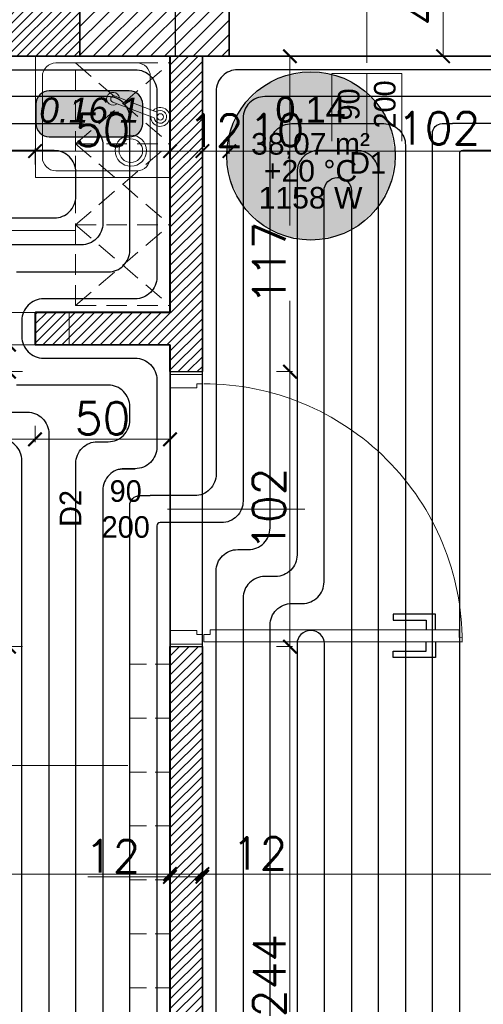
# Model space of a CAD drawing. Header units: millimetres. Extents: x -740 to 33545, y -26688 to 22494.
# Tile 155 of 256: x 10714 to 10886, y 10008 to 10373. Entities that reach past the tile are written whole.
import ezdxf
from ezdxf.enums import TextEntityAlignment as Align
from ezdxf.lldxf.tags import DXFTag

# ---------------------------------------------------------------- set-up
doc = ezdxf.new("R2010")
doc.units = ezdxf.units.MM
doc.header["$MEASUREMENT"] = 0
doc.linetypes.add('DASHED', pattern=[19.05, 12.7, -6.35])
doc.linetypes.add('DASHED2', pattern=[9.525, 6.35, -3.175])
doc.layers.get('Defpoints').update_dxf_attribs({"color": 252})
for name, color, linetype, lineweight in [('A_istniejące ściany', 252, 'Continuous', 35), ('A_l.przerywana', 252, 'ICAD_ISO03W100', 9), ('A_opisy', 252, 'Continuous', 15), ('A_projektowane sciany', 252, 'Continuous', 35), ('A_wyposażenie', 252, 'Continuous', 9), ('l. przekrojowa', 252, 'Continuous', 30), ('l.wypełnien', 252, 'Continuous', 5), ('mebelki', 252, 'Continuous', 9), ('Nowe_820-G Rysunki Obrazki_Nr_pióra__23', 252, 'Continuous', 15), ('wymiarowanie', 252, 'Continuous', 9)]:
    doc.layers.add(name, color=color, linetype=linetype, lineweight=lineweight)
for name, color, linetype, lineweight, true_color in [('IS_Floors zone', 7, 'Continuous', 25, 0x008000), ('IS_Przyłącze (powrotne)', 5, 'Continuous', 25, 0x0000ff), ('IS_Przyłącze (zasilające)', 1, 'Continuous', 25, 0xff0000), ('IS_Room (Automatic)', 7, 'Continuous', 25, 0x000000), ('IS_Strefa podłóg', 7, 'Continuous', 25, 0x008000), ('IS_Wężownica OChP', 7, 'Continuous', 25, 0x800080)]:
    doc.layers.add(name, color=color, linetype=linetype, lineweight=lineweight, true_color=true_color)
doc.layers.add('stolarka', color=252, linetype='Continuous')
doc.styles.add('Arial_____', font='arial.ttf')
doc.styles.add('Arial__I__', font='ariali.ttf')
doc.styles.add('ARIALL', font='GOTHIC.TTF', dxfattribs={"height": 40})
doc.styles.add('styl2', font='simplex.shx')
tags = doc.linetypes.add('ICAD_ISO03W100', pattern=[30, 12, -18]).pattern_tags.tags
tags[6:7] = [DXFTag(74, 4), DXFTag(75, 0), DXFTag(340, '0'), DXFTag(46, 1.0), DXFTag(50, 0.0), DXFTag(44, 0.0), DXFTag(45, 0.0)]
tags[4:5] = [DXFTag(74, 4), DXFTag(75, 0), DXFTag(340, '0'), DXFTag(46, 1.0), DXFTag(50, 0.0), DXFTag(44, 0.0), DXFTag(45, 0.0)]
doc.dimstyles.new('Skala 1-50', dxfattribs={"dimtxt": 12, "dimasz": 5, "dimexe": 1, "dimexo": 1, "dimgap": 1.5, "dimtad": 1, "dimdec": 1, "dimrnd": 0.5, "dimtxsty": 'styl2', "dimblk": 'ARCHTICK', "dimcen": 5, "dimadec": 0, "dimazin": 0, "dimtfac": 1, "dimtdec": 1, "dimtmove": 1, "dimatfit": 3, "dimldrblk": 'ARCHTICK', "dimfxl": 0, "dimlwd": -1, "dimlwe": -1, "dimarcsym": 0})

# ---------------------------------------------------------------- blocks, each defined once
blk = doc.blocks.new('_ArchTick')
at = {"color": 0, "linetype": 'ByBlock', "const_width": 0.15}
blk.add_lwpolyline([(-0.5, -0.5), (0.5, 0.5)], dxfattribs=at)
blk = doc.blocks.new('*D1184')
at = {"layer": 'Defpoints', "color": 0}
for p in [(10529.35, 10077.44), (10769.66, 10079.28), (10769.66, 10055.97)]:
    blk.add_point(p, dxfattribs=at)
at = {"layer": 'wymiarowanie', "color": 0}
for p, q in [((10529.35, 10060.97), (10529.35, 10054.97)), ((10769.66, 10060.97), (10769.66, 10054.97)), ((10529.35, 10055.97), (10769.66, 10055.97))]:
    blk.add_line(p, q, dxfattribs=at)
at = {"layer": 'wymiarowanie', "color": 0, "xscale": 5, "yscale": 5, "zscale": 5, "rotation": 180}
blk.add_blockref('_ArchTick', (10529.35, 10055.97), dxfattribs=at)
at = {"layer": 'wymiarowanie', "color": 0, "xscale": 5, "yscale": 5, "zscale": 5}
blk.add_blockref('_ArchTick', (10769.66, 10055.97), dxfattribs=at)
at = {"layer": 'wymiarowanie', "color": 0, "insert": (10649.51, 10064.32), "char_height": 12, "attachment_point": 5, "style": 'styl2'}
blk.add_mtext('240,5', dxfattribs=at)
blk = doc.blocks.new('*D1185')
at = {"layer": 'Defpoints', "color": 0}
for p in [(10781.66, 10085.81), (10769.66, 10079.28), (10781.66, 10055.97)]:
    blk.add_point(p, dxfattribs=at)
at = {"layer": 'wymiarowanie', "color": 0}
for p, q in [((10769.66, 10060.97), (10769.66, 10054.97)), ((10781.66, 10060.97), (10781.66, 10054.97)), ((10769.66, 10055.97), (10781.66, 10055.97)), ((10781.66, 10055.97), (10812.12, 10055.97))]:
    blk.add_line(p, q, dxfattribs=at)
at = {"layer": 'wymiarowanie', "color": 0, "xscale": 5, "yscale": 5, "zscale": 5, "rotation": 180}
blk.add_blockref('_ArchTick', (10769.66, 10055.97), dxfattribs=at)
at = {"layer": 'wymiarowanie', "color": 0, "xscale": 5, "yscale": 5, "zscale": 5}
blk.add_blockref('_ArchTick', (10781.66, 10055.97), dxfattribs=at)
at = {"layer": 'wymiarowanie', "color": 0, "insert": (10802.87, 10063.62), "char_height": 12, "attachment_point": 5, "style": 'styl2'}
blk.add_mtext('12', dxfattribs=at)
blk = doc.blocks.new('*D1186')
at = {"layer": 'Defpoints', "color": 0}
for p in [(11839.15, 10110.74), (10781.66, 10085.81), (11839.15, 10055.97)]:
    blk.add_point(p, dxfattribs=at)
at = {"layer": 'wymiarowanie', "color": 0}
for p, q in [((10781.66, 10060.97), (10781.66, 10054.97)), ((11839.15, 10060.97), (11839.15, 10054.97)), ((10781.66, 10055.97), (11839.15, 10055.97))]:
    blk.add_line(p, q, dxfattribs=at)
at = {"layer": 'wymiarowanie', "color": 0, "xscale": 5, "yscale": 5, "zscale": 5, "rotation": 180}
blk.add_blockref('_ArchTick', (10781.66, 10055.97), dxfattribs=at)
at = {"layer": 'wymiarowanie', "color": 0, "xscale": 5, "yscale": 5, "zscale": 5}
blk.add_blockref('_ArchTick', (11839.15, 10055.97), dxfattribs=at)
at = {"layer": 'wymiarowanie', "color": 0, "insert": (11310.4, 10064.32), "char_height": 12, "attachment_point": 5, "style": 'styl2'}
blk.add_mtext('1057,5', dxfattribs=at)
blk = doc.blocks.new('*D1206')
at = {"layer": 'Defpoints', "color": 0}
for p in [(10905.17, 10402.52), (10870.91, 10359.34), (10892.66, 10359.34)]:
    blk.add_point(p, dxfattribs=at)
at = {"layer": 'wymiarowanie', "color": 0}
for p, q in [((10875.91, 10402.52), (10869.91, 10402.52)), ((10870.91, 10402.52), (10870.91, 10359.34)), ((10875.91, 10359.34), (10869.91, 10359.34))]:
    blk.add_line(p, q, dxfattribs=at)
at = {"layer": 'wymiarowanie', "color": 0, "xscale": 5, "yscale": 5, "zscale": 5}
for p, rotation in [((10870.91, 10402.52), 90), ((10870.91, 10359.34), 270)]:
    blk.add_blockref('_ArchTick', p, dxfattribs=dict(at, rotation=rotation))
at = {"layer": 'wymiarowanie', "color": 0, "insert": (10863.11, 10380.93), "char_height": 12, "attachment_point": 5, "rotation": 90, "style": 'styl2'}
blk.add_mtext('43', dxfattribs=at)
blk = doc.blocks.new('*D1412')
at = {"layer": 'Defpoints', "color": 0}
for p in [(10781.66, 10101.98), (10769.66, 10070.25), (10769.66, 10054.95)]:
    blk.add_point(p, dxfattribs=at)
at = {"layer": 'wymiarowanie', "color": 0}
for p, q in [((10769.66, 10059.95), (10769.66, 10053.95)), ((10781.66, 10059.95), (10781.66, 10053.95)), ((10769.66, 10054.95), (10739.19, 10054.95)), ((10781.66, 10054.95), (10769.66, 10054.95))]:
    blk.add_line(p, q, dxfattribs=at)
at = {"layer": 'wymiarowanie', "color": 0, "xscale": 5, "yscale": 5, "zscale": 5, "rotation": 180}
blk.add_blockref('_ArchTick', (10769.66, 10054.95), dxfattribs=at)
at = {"layer": 'wymiarowanie', "color": 0, "xscale": 5, "yscale": 5, "zscale": 5}
blk.add_blockref('_ArchTick', (10781.66, 10054.95), dxfattribs=at)
at = {"layer": 'wymiarowanie', "color": 0, "insert": (10748.45, 10062.6), "char_height": 12, "attachment_point": 5, "style": 'styl2'}
blk.add_mtext('12', dxfattribs=at)
blk = doc.blocks.new('*D1414')
at = {"layer": 'Defpoints', "color": 0}
for p in [(10635.35, 10252.84), (10719.66, 10252.34), (10719.66, 10217.24)]:
    blk.add_point(p, dxfattribs=at)
at = {"layer": 'wymiarowanie', "color": 0}
for p, q in [((10635.35, 10222.24), (10635.35, 10216.24)), ((10719.66, 10222.24), (10719.66, 10216.24)), ((10635.35, 10217.24), (10719.66, 10217.24))]:
    blk.add_line(p, q, dxfattribs=at)
at = {"layer": 'wymiarowanie', "color": 0, "xscale": 5, "yscale": 5, "zscale": 5, "rotation": 180}
blk.add_blockref('_ArchTick', (10635.35, 10217.24), dxfattribs=at)
at = {"layer": 'wymiarowanie', "color": 0, "xscale": 5, "yscale": 5, "zscale": 5}
blk.add_blockref('_ArchTick', (10719.66, 10217.24), dxfattribs=at)
at = {"layer": 'wymiarowanie', "color": 0, "insert": (10677.51, 10225.59), "char_height": 12, "attachment_point": 5, "style": 'styl2'}
blk.add_mtext('84,5', dxfattribs=at)
blk = doc.blocks.new('*D1415')
at = {"layer": 'Defpoints', "color": 0}
for p in [(10719.66, 10252.34), (10769.66, 10247.34), (10769.66, 10217.24)]:
    blk.add_point(p, dxfattribs=at)
at = {"layer": 'wymiarowanie', "color": 0}
for p, q in [((10719.66, 10222.24), (10719.66, 10216.24)), ((10769.66, 10222.24), (10769.66, 10216.24)), ((10719.66, 10217.24), (10769.66, 10217.24))]:
    blk.add_line(p, q, dxfattribs=at)
at = {"layer": 'wymiarowanie', "color": 0, "xscale": 5, "yscale": 5, "zscale": 5, "rotation": 180}
blk.add_blockref('_ArchTick', (10719.66, 10217.24), dxfattribs=at)
at = {"layer": 'wymiarowanie', "color": 0, "xscale": 5, "yscale": 5, "zscale": 5}
blk.add_blockref('_ArchTick', (10769.66, 10217.24), dxfattribs=at)
at = {"layer": 'wymiarowanie', "color": 0, "insert": (10744.66, 10225.04), "char_height": 12, "attachment_point": 5, "style": 'styl2'}
blk.add_mtext('50', dxfattribs=at)
blk = doc.blocks.new('*D2635')
at = {"layer": 'Defpoints', "color": 0}
for p in [(10635.35, 10355.84), (10719.66, 10324.14), (10719.66, 10264.34)]:
    blk.add_point(p, dxfattribs=at)
at = {"layer": 'wymiarowanie', "color": 0}
for p, q in [((10635.35, 10329.14), (10635.35, 10323.14)), ((10719.66, 10319.14), (10719.66, 10325.14)), ((10635.35, 10324.14), (10719.66, 10324.14))]:
    blk.add_line(p, q, dxfattribs=at)
at = {"layer": 'wymiarowanie', "color": 0, "xscale": 5, "yscale": 5, "zscale": 5, "rotation": 180}
blk.add_blockref('_ArchTick', (10635.35, 10324.14), dxfattribs=at)
at = {"layer": 'wymiarowanie', "color": 0, "xscale": 5, "yscale": 5, "zscale": 5}
blk.add_blockref('_ArchTick', (10719.66, 10324.14), dxfattribs=at)
at = {"layer": 'wymiarowanie', "color": 0, "insert": (10677.51, 10332.49), "char_height": 12, "attachment_point": 5, "style": 'styl2'}
blk.add_mtext('84,5', dxfattribs=at)
blk = doc.blocks.new('*D2636')
at = {"layer": 'Defpoints', "color": 0}
for p in [(10769.66, 10324.14), (10719.66, 10264.34), (10769.66, 10264.34)]:
    blk.add_point(p, dxfattribs=at)
at = {"layer": 'wymiarowanie', "color": 0}
for p, q in [((10719.66, 10319.14), (10719.66, 10325.14)), ((10769.66, 10319.14), (10769.66, 10325.14)), ((10719.66, 10324.14), (10769.66, 10324.14))]:
    blk.add_line(p, q, dxfattribs=at)
at = {"layer": 'wymiarowanie', "color": 0, "xscale": 5, "yscale": 5, "zscale": 5, "rotation": 180}
blk.add_blockref('_ArchTick', (10719.66, 10324.14), dxfattribs=at)
at = {"layer": 'wymiarowanie', "color": 0, "xscale": 5, "yscale": 5, "zscale": 5}
blk.add_blockref('_ArchTick', (10769.66, 10324.14), dxfattribs=at)
at = {"layer": 'wymiarowanie', "color": 0, "insert": (10744.66, 10331.94), "char_height": 12, "attachment_point": 5, "style": 'styl2'}
blk.add_mtext('50', dxfattribs=at)
blk = doc.blocks.new('*D2637')
at = {"layer": 'Defpoints', "color": 0}
for p in [(10781.66, 10324.14), (10781.66, 10292.42), (10769.66, 10264.34)]:
    blk.add_point(p, dxfattribs=at)
at = {"layer": 'wymiarowanie', "color": 0}
for p, q in [((10769.66, 10319.14), (10769.66, 10325.14)), ((10781.66, 10319.14), (10781.66, 10325.14)), ((10769.66, 10324.14), (10781.66, 10324.14))]:
    blk.add_line(p, q, dxfattribs=at)
at = {"layer": 'wymiarowanie', "color": 0, "xscale": 5, "yscale": 5, "zscale": 5, "rotation": 180}
blk.add_blockref('_ArchTick', (10769.66, 10324.14), dxfattribs=at)
at = {"layer": 'wymiarowanie', "color": 0, "xscale": 5, "yscale": 5, "zscale": 5}
blk.add_blockref('_ArchTick', (10781.66, 10324.14), dxfattribs=at)
at = {"layer": 'wymiarowanie', "color": 0, "insert": (10786.66, 10331.79), "char_height": 12, "attachment_point": 5, "style": 'styl2'}
blk.add_mtext('12', dxfattribs=at)
blk = doc.blocks.new('*D2638')
at = {"layer": 'Defpoints', "color": 0}
for p in [(10791.66, 10359.34), (10791.66, 10324.14), (10781.66, 10292.42)]:
    blk.add_point(p, dxfattribs=at)
at = {"layer": 'wymiarowanie', "color": 0}
for p, q in [((10791.66, 10329.14), (10791.66, 10323.14)), ((10781.66, 10319.14), (10781.66, 10325.14)), ((10781.66, 10324.14), (10791.66, 10324.14)), ((10791.66, 10324.14), (10818.45, 10324.14))]:
    blk.add_line(p, q, dxfattribs=at)
at = {"layer": 'wymiarowanie', "color": 0, "xscale": 5, "yscale": 5, "zscale": 5, "rotation": 180}
blk.add_blockref('_ArchTick', (10781.66, 10324.14), dxfattribs=at)
at = {"layer": 'wymiarowanie', "color": 0, "xscale": 5, "yscale": 5, "zscale": 5}
blk.add_blockref('_ArchTick', (10791.66, 10324.14), dxfattribs=at)
at = {"layer": 'wymiarowanie', "color": 0, "insert": (10809.16, 10331.94), "char_height": 12, "attachment_point": 5, "style": 'styl2'}
blk.add_mtext('10', dxfattribs=at)
blk = doc.blocks.new('*D2639')
at = {"layer": 'Defpoints', "color": 0}
for p in [(10791.66, 10359.34), (10893.66, 10359.34), (10893.66, 10324.14)]:
    blk.add_point(p, dxfattribs=at)
at = {"layer": 'wymiarowanie', "color": 0}
for p, q in [((10791.66, 10329.14), (10791.66, 10323.14)), ((10893.66, 10329.14), (10893.66, 10323.14)), ((10791.66, 10324.14), (10893.66, 10324.14))]:
    blk.add_line(p, q, dxfattribs=at)
at = {"layer": 'wymiarowanie', "color": 0, "xscale": 5, "yscale": 5, "zscale": 5, "rotation": 180}
blk.add_blockref('_ArchTick', (10791.66, 10324.14), dxfattribs=at)
at = {"layer": 'wymiarowanie', "color": 0, "xscale": 5, "yscale": 5, "zscale": 5}
blk.add_blockref('_ArchTick', (10893.66, 10324.14), dxfattribs=at)
at = {"layer": 'wymiarowanie', "color": 0, "insert": (10869.26, 10332.62), "char_height": 12, "attachment_point": 5, "style": 'styl2'}
blk.add_mtext('102', dxfattribs=at)
blk = doc.blocks.new('*D2770')
at = {"layer": 'Defpoints', "color": 0}
for p in [(10769.66, 10252.34), (10710.01, 10242.34), (10769.66, 10242.34)]:
    blk.add_point(p, dxfattribs=at)
at = {"layer": 'wymiarowanie', "color": 0}
for p, q in [((10715.01, 10252.34), (10709.01, 10252.34)), ((10710.01, 10252.34), (10710.01, 10242.34)), ((10715.01, 10242.34), (10709.01, 10242.34))]:
    blk.add_line(p, q, dxfattribs=at)
at = {"layer": 'wymiarowanie', "color": 0, "xscale": 5, "yscale": 5, "zscale": 5}
for p, rotation in [((10710.01, 10252.34), 90), ((10710.01, 10242.34), 270)]:
    blk.add_blockref('_ArchTick', p, dxfattribs=dict(at, rotation=rotation))
at = {"layer": 'wymiarowanie', "color": 0, "insert": (10702.21, 10247.34), "char_height": 12, "attachment_point": 5, "rotation": 90, "style": 'styl2'}
blk.add_mtext('10', dxfattribs=at)
blk = doc.blocks.new('*D2771')
at = {"layer": 'Defpoints', "color": 0}
for p in [(10769.66, 10242.34), (10710.01, 10140.34), (10769.66, 10140.34)]:
    blk.add_point(p, dxfattribs=at)
at = {"layer": 'wymiarowanie', "color": 0}
for p, q in [((10715.01, 10242.34), (10709.01, 10242.34)), ((10710.01, 10242.34), (10710.01, 10140.34)), ((10715.01, 10140.34), (10709.01, 10140.34))]:
    blk.add_line(p, q, dxfattribs=at)
at = {"layer": 'wymiarowanie', "color": 0, "xscale": 5, "yscale": 5, "zscale": 5}
for p, rotation in [((10710.01, 10242.34), 90), ((10710.01, 10140.34), 270)]:
    blk.add_blockref('_ArchTick', p, dxfattribs=dict(at, rotation=rotation))
at = {"layer": 'wymiarowanie', "color": 0, "insert": (10702.21, 10191.34), "char_height": 12, "attachment_point": 5, "rotation": 90, "style": 'styl2'}
blk.add_mtext('102', dxfattribs=at)
blk = doc.blocks.new('*D2772')
at = {"layer": 'Defpoints', "color": 0}
for p in [(10769.66, 10140.34), (10710.01, 9919.76), (10769.66, 9919.76)]:
    blk.add_point(p, dxfattribs=at)
at = {"layer": 'wymiarowanie', "color": 0}
for p, q in [((10715.01, 10140.34), (10709.01, 10140.34)), ((10710.01, 10140.34), (10710.01, 9919.76)), ((10715.01, 9919.76), (10709.01, 9919.76))]:
    blk.add_line(p, q, dxfattribs=at)
at = {"layer": 'wymiarowanie', "color": 0, "xscale": 5, "yscale": 5, "zscale": 5}
for p, rotation in [((10710.01, 10140.34), 90), ((10710.01, 9919.76), 270)]:
    blk.add_blockref('_ArchTick', p, dxfattribs=dict(at, rotation=rotation))
at = {"layer": 'wymiarowanie', "color": 0, "insert": (10701.66, 10030.05), "char_height": 12, "attachment_point": 5, "rotation": 90, "style": 'styl2'}
blk.add_mtext('220,5', dxfattribs=at)
blk = doc.blocks.new('*D2775')
at = {"layer": 'Defpoints', "color": 0}
for p in [(10756.11, 10140.34), (10814.13, 10140.34), (10756.11, 9896.26)]:
    blk.add_point(p, dxfattribs=at)
at = {"layer": 'wymiarowanie', "color": 0}
for p, q in [((10809.13, 10140.34), (10815.13, 10140.34)), ((10814.13, 9896.26), (10814.13, 10140.34)), ((10809.13, 9896.26), (10815.13, 9896.26))]:
    blk.add_line(p, q, dxfattribs=at)
at = {"layer": 'wymiarowanie', "color": 0, "xscale": 5, "yscale": 5, "zscale": 5}
for p, rotation in [((10814.13, 10140.34), 90), ((10814.13, 9896.26), 270)]:
    blk.add_blockref('_ArchTick', p, dxfattribs=dict(at, rotation=rotation))
at = {"layer": 'wymiarowanie', "color": 0, "insert": (10806.48, 10018.3), "char_height": 12, "attachment_point": 5, "rotation": 90, "style": 'styl2'}
blk.add_mtext('244', dxfattribs=at)
blk = doc.blocks.new('*D2776')
at = {"layer": 'Defpoints', "color": 0}
for p in [(10756.11, 10242.34), (10814.13, 10242.34), (10756.11, 10140.34)]:
    blk.add_point(p, dxfattribs=at)
at = {"layer": 'wymiarowanie', "color": 0}
for p, q in [((10809.13, 10242.34), (10815.13, 10242.34)), ((10814.13, 10140.34), (10814.13, 10242.34)), ((10809.13, 10140.34), (10815.13, 10140.34))]:
    blk.add_line(p, q, dxfattribs=at)
at = {"layer": 'wymiarowanie', "color": 0, "xscale": 5, "yscale": 5, "zscale": 5}
for p, rotation in [((10814.13, 10242.34), 90), ((10814.13, 10140.34), 270)]:
    blk.add_blockref('_ArchTick', p, dxfattribs=dict(at, rotation=rotation))
at = {"layer": 'wymiarowanie', "color": 0, "insert": (10806.33, 10191.34), "char_height": 12, "attachment_point": 5, "rotation": 90, "style": 'styl2'}
blk.add_mtext('102', dxfattribs=at)
blk = doc.blocks.new('*D2777')
at = {"layer": 'Defpoints', "color": 0}
for p in [(10771.11, 10359.34), (10814.13, 10359.34), (10756.11, 10242.34)]:
    blk.add_point(p, dxfattribs=at)
at = {"layer": 'wymiarowanie', "color": 0}
for p, q in [((10809.13, 10359.34), (10815.13, 10359.34)), ((10814.13, 10359.34), (10814.13, 10296.56)), ((10814.13, 10242.34), (10814.13, 10268.63)), ((10809.13, 10242.34), (10815.13, 10242.34))]:
    blk.add_line(p, q, dxfattribs=at)
at = {"layer": 'wymiarowanie', "color": 0, "xscale": 5, "yscale": 5, "zscale": 5}
for p, rotation in [((10814.13, 10359.34), 90), ((10814.13, 10242.34), 270)]:
    blk.add_blockref('_ArchTick', p, dxfattribs=dict(at, rotation=rotation))
at = {"layer": 'wymiarowanie', "color": 0, "insert": (10806.48, 10282.6), "char_height": 12, "attachment_point": 5, "rotation": 90, "style": 'styl2'}
blk.add_mtext('117', dxfattribs=at)

msp = doc.modelspace()

# ---------------------------------------------------------------- hatches: boundary and pattern name
at = {"layer": 'IS_Floors zone', "lineweight": 50, "true_color": 0xffffff, "transparency": 33554687}
msp.add_hatch(color=7, dxfattribs=at).paths.add_polyline_path([(10724.92, 10329.45), (10754.55, 10329.45), (10757.05, 10330.12), (10758.88, 10331.95), (10759.55, 10334.45), (10759.55, 10341.54), (10758.88, 10344.04), (10757.05, 10345.87), (10754.55, 10346.54), (10724.92, 10346.54), (10722.42, 10345.87), (10720.59, 10344.04), (10719.92, 10341.54), (10719.92, 10334.45), (10720.59, 10331.95), (10722.42, 10330.12)])
at = {"layer": 'l.wypełnien'}
h = msp.add_hatch(dxfattribs=at)
h.set_pattern_fill('ANSI31', color=256, scale=30, style=0)
h.paths.add_polyline_path([(10913.66, 10402.52), (10997.39, 10402.52), (11117.42, 10402.52), (11176.61, 10402.52), (11176.61, 10401.46), (11164.43, 10401.46), (11164.43, 10399.14), (11180.1, 10399.14), (11180.1, 10402.52), (11291.35, 10402.52), (11291.35, 10359.34), (11212.91, 10359.34), (11212.91, 10281.34), (11174.51, 10281.34), (11174.51, 10359.34), (11117.42, 10359.34), (10913.66, 10359.34)])
h.paths.add_polyline_path([(11186.51, 10326.34), (11186.51, 10347.34), (11200.91, 10347.34), (11200.91, 10326.34)], flags=16)
h.paths.add_polyline_path([(11186.51, 10326.34), (11186.51, 10347.34), (11200.91, 10347.34), (11200.91, 10326.34)], flags=0)
h.paths.add_polyline_path([(11186.51, 10293.34), (11186.51, 10314.34), (11200.91, 10314.34), (11200.91, 10293.34)], flags=16)
h.paths.add_polyline_path([(11186.51, 10293.34), (11186.51, 10314.34), (11200.91, 10314.34), (11200.91, 10293.34)], flags=0)
h.paths.add_polyline_path([(11234.13, 9739.58), (11234.13, 9782.76), (11199.91, 9782.76), (11199.91, 9812.76), (11174.51, 9812.76), (11174.51, 9782.76), (11128.02, 9782.76), (11128.02, 9739.58)])
h.paths.add_polyline_path([(10477.77, 9782.76), (10504.8, 9782.76), (10504.8, 9762.76), (10529.35, 9762.99), (10529.35, 9782.76), (10587.7, 9782.76), (10587.7, 9739.58), (10477.77, 9739.58)])
h.paths.add_polyline_path([(10783.28, 9739.58), (10783.28, 9782.76), (10737.7, 9782.76), (10737.7, 9739.58)])
h.paths.add_polyline_path([(10978.02, 9739.58), (10978.02, 9782.76), (10933.28, 9782.76), (10933.28, 9739.58)])
h.paths.add_polyline_path([(10769.66, 10359.34), (10771.66, 10359.34), (10771.66, 10402.52), (10736.26, 10402.52), (10736.26, 10359.34)])
h.paths.add_polyline_path([(10457.77, 9739.58), (10457.77, 9782.76), (10477.77, 9782.76), (10477.77, 9739.58), (10470.93, 9739.58)])
h.paths.add_polyline_path([(10771.66, 10359.34), (10771.66, 10402.52), (10791.66, 10402.52), (10791.66, 10359.34)])
h.paths.add_polyline_path([(10913.66, 10359.34), (10913.66, 10402.52), (10893.66, 10402.52), (10893.66, 10359.34)])
h.paths.add_polyline_path([(10504.8, 9762.76), (10504.8, 9782.76), (10529.35, 9782.76), (10529.35, 9762.99)])
h = msp.add_hatch(dxfattribs=at)
h.set_pattern_fill('ANSI31', color=256, scale=20, style=0)
h.paths.add_polyline_path([(10636.35, 10359.34), (10736.26, 10359.34), (10736.26, 10402.52), (10636.35, 10402.52)])
h = msp.add_hatch(dxfattribs=at)
h.set_pattern_fill('ANSI31', color=256, scale=20, style=0)
h.paths.add_polyline_path([(10529.35, 9907.76), (10529.35, 9919.76), (10649.35, 9919.76), (10729.35, 9919.76), (10769.66, 9919.76), (10769.66, 10140.34), (10781.66, 10140.34), (10781.66, 9907.76)])
h.paths.add_polyline_path([(10719.66, 10264.34), (10719.66, 10252.34), (10769.66, 10252.34), (10769.66, 10242.34), (10781.66, 10242.34), (10781.66, 10359.34), (10769.66, 10359.34), (10769.66, 10264.34)])

# ---------------------------------------------------------------- linework, layer by layer
at = {"layer": 'A_istniejące ściany'}
msp.add_line((10791.66, 10359.34), (10791.66, 10402.52), dxfattribs=at)
for points in [[(10736.26, 10402.52), (10736.26, 10359.34)], [(10736.26, 10359.34), (10791.66, 10359.34)]]:
    msp.add_lwpolyline(points, dxfattribs=at)
at = {"layer": 'A_istniejące ściany', "ltscale": 0.3}
msp.add_lwpolyline([(10791.66, 10371.34), (10791.66, 10359.34)], dxfattribs=at)
at = {"layer": 'A_l.przerywana', "ltscale": 0.3}
for points in [[(10635.35, 10264.34), (10732.35, 10264.34), (10732.35, 10252.34), (10635.35, 10252.34)], [(10781.66, 10140.34), (10769.66, 10140.34), (10769.66, 10242.34), (10781.66, 10242.34)]]:
    msp.add_lwpolyline(points, close=True, dxfattribs=at)
at = {"layer": 'A_opisy'}
for p, q in [((10842.66, 10352.88), (10842.66, 10407.88)), ((10819.66, 10191.34), (10764.66, 10191.34))]:
    msp.add_line(p, q, dxfattribs=at)
at = {"layer": 'A_opisy', "ltscale": 0.3}
for points in [[(10738.66, 10204.34), (10764.66, 10204.34), (10764.66, 10191.34), (10738.66, 10191.34)], [(10738.66, 10191.34), (10764.66, 10191.34), (10764.66, 10178.34), (10738.66, 10178.34)]]:
    msp.add_lwpolyline(points, close=True, dxfattribs=at)
at = {"layer": 'A_projektowane sciany'}
for p, q in [((10769.66, 10264.34), (10769.66, 10359.34)), ((10781.66, 10242.34), (10781.66, 10359.34)), ((10769.66, 10264.34), (10719.66, 10264.34)), ((10719.66, 10264.34), (10719.66, 10252.34)), ((10719.66, 10252.34), (10769.66, 10252.34)), ((10769.66, 10242.34), (10769.66, 10252.34)), ((10769.66, 9919.76), (10769.66, 10140.34)), ((10781.66, 9896.26), (10781.66, 10140.34)), ((10769.66, 9919.76), (10769.66, 10074.34))]:
    msp.add_line(p, q, dxfattribs=at)
msp.add_lwpolyline([(10643.65, 10402.52), (10736.26, 10402.52), (10736.26, 10359.34), (10636.35, 10359.34), (10636.35, 10402.52), (10643.65, 10402.52)], dxfattribs=at)
at = {"layer": 'A_wyposażenie', "linetype": 'DASHED', "ltscale": 0.6}
for p, q in [((10734.66, 10356.84), (10769.66, 10326.84)), ((10734.66, 10326.84), (10769.66, 10356.84)), ((10734.66, 10356.84), (10769.66, 10356.84)), ((10734.66, 10266.84), (10734.66, 10356.84)), ((10734.66, 10266.84), (10734.66, 10356.84)), ((10769.66, 10266.84), (10769.66, 10356.84)), ((10769.66, 10266.84), (10769.66, 10356.84)), ((10734.66, 10296.84), (10769.66, 10326.84)), ((10734.66, 10326.84), (10769.66, 10296.84)), ((10734.66, 10326.84), (10769.66, 10326.84)), ((10734.66, 10296.84), (10769.66, 10326.84)), ((10734.66, 10326.84), (10769.66, 10296.84)), ((10734.66, 10296.84), (10769.66, 10296.84)), ((10734.66, 10266.84), (10769.66, 10296.84)), ((10734.66, 10296.84), (10769.66, 10266.84)), ((10734.66, 10296.84), (10769.66, 10296.84)), ((10734.66, 10266.84), (10769.66, 10296.84)), ((10734.66, 10296.84), (10769.66, 10266.84)), ((10734.66, 10266.84), (10769.66, 10266.84)), ((10734.66, 10266.84), (10769.66, 10266.84))]:
    msp.add_line(p, q, dxfattribs=at)
at = {"layer": 'A_wyposażenie', "linetype": 'DASHED2'}
for p, q in [((10754.66, 10133.83), (10754.66, 10013.83)), ((10754.66, 10133.83), (10754.66, 10013.83)), ((10754.66, 10133.83), (10769.66, 10133.83)), ((10754.66, 10113.83), (10769.66, 10113.83)), ((10754.66, 10113.83), (10769.66, 10113.83)), ((10754.66, 10093.83), (10769.66, 10093.83)), ((10754.66, 10093.83), (10769.66, 10093.83)), ((10754.66, 10073.83), (10769.66, 10073.83)), ((10754.66, 10073.83), (10769.66, 10073.83)), ((10754.66, 10053.83), (10769.66, 10053.83)), ((10754.66, 10053.83), (10769.66, 10053.83)), ((10754.66, 10033.83), (10769.66, 10033.83)), ((10754.66, 10033.83), (10769.66, 10033.83)), ((10754.66, 10013.83), (10769.66, 10013.83)), ((10754.66, 10013.83), (10769.66, 10013.83))]:
    msp.add_line(p, q, dxfattribs=at)
at = {"layer": 'IS_Floors zone'}
msp.add_lwpolyline([(10724.92, 10329.45), (10754.55, 10329.45, 0.414214), (10759.55, 10334.45), (10759.55, 10341.54, 0.414214), (10754.55, 10346.54), (10724.92, 10346.54, 0.414214), (10719.92, 10341.54), (10719.92, 10334.45, 0.414214)], format="xyb", close=True, dxfattribs=at)
at = {"layer": 'IS_Przyłącze (powrotne)', "color": 92, "true_color": 0x00c800, "transparency": 33554687, "extrusion": (0, 0, -1)}
msp.add_lwpolyline([(-10921.36, 10363.72), (-10922, 10363.72, 0.414214), (-10922.61, 10363.11), (-10922.61, 10362.45), (-10922.61, 10332.35, 0.414212), (-10914.61, 10324.35), (-10881.94, 10324.35), (-10879.44, 10324.35)], format="xyb", dxfattribs=at)
at = {"layer": 'IS_Przyłącze (zasilające)', "color": 92, "true_color": 0x00c800, "transparency": 33554687}
msp.add_lwpolyline([(10921.36, 10365.72), (10920.72, 10365.72, 0.414214), (10920.11, 10365.11), (10920.11, 10362.45), (10920.11, 10342.35, -0.414212), (10912.11, 10334.35), (10881.94, 10334.35), (10874.44, 10334.35)], format="xyb", dxfattribs=at)
at = {"layer": 'IS_Wężownica OChP', "color": 12, "true_color": 0xc80000, "transparency": 33554687}
msp.add_lwpolyline([(10712.77, 10279.35), (10746.77, 10279.35, 0.414214), (10754.77, 10287.35), (10754.77, 10336.35, 0.414214), (10746.77, 10344.35), (10565.44, 10344.35, 0.414204)], format="xyb", dxfattribs=at)
at = {"layer": 'IS_Wężownica OChP', "color": 92, "true_color": 0x00c800, "transparency": 33554687}
for points in [[(10866.94, 9805.88), (10866.94, 10330.67, -0.414211), (10870.61, 10334.35), (10874.44, 10334.35)], [(10879.44, 10324.35), (10878.16, 10324.35, 0.414214), (10876.94, 10323.12), (10876.94, 9795.88, -0.414214)], [(10826.94, 9845.88), (10826.94, 10141.37, 0.414214), (10821.96, 10146.35), (10821.75, 10146.35, 0.414214), (10816.77, 10141.37), (10816.77, 9880.85, -0.414214)]]:
    msp.add_lwpolyline(points, format="xyb", dxfattribs=at)
at = {"layer": 'l. przekrojowa'}
for p, q in [((10769.66, 10242.34), (10781.66, 10242.34)), ((10769.66, 10140.34), (10781.66, 10140.34))]:
    msp.add_line(p, q, dxfattribs=at)
at = {"layer": 'mebelki'}
for p, q in [((10757.37, 10356.84), (10727.37, 10356.84)), ((10722.37, 10351.84), (10722.37, 10321.84)), ((10762.37, 10321.84), (10762.37, 10351.84)), ((10764.59, 10338.67), (10749.3, 10344.54)), ((10748.46, 10342.35), (10763.75, 10336.47)), ((10757.37, 10316.84), (10727.37, 10316.84))]:
    msp.add_line(p, q, dxfattribs=at)
msp.add_lwpolyline([(10769.66, 10314.34), (10769.66, 10359.34), (10719.87, 10359.34), (10719.87, 10314.34)], close=True, dxfattribs=at)
for points in [[(10779.68, 10236.29), (10779.68, 10237.81), (10781.66, 10237.81), (10781.66, 10241.34), (10769.66, 10241.34), (10769.66, 10236.29), (10779.68, 10236.29)], [(10779.68, 10146.34), (10779.68, 10144.83), (10781.66, 10144.83), (10781.66, 10141.29), (10769.66, 10141.29), (10769.66, 10146.34), (10779.68, 10146.34)]]:
    msp.add_lwpolyline(points, dxfattribs=at)
for centre, radius in [((10766.07, 10336.84), 1.18), ((10755.16, 10324.32), 5.8), ((10755.16, 10324.32), 4.36)]:
    msp.add_circle(centre, radius, dxfattribs=at)
for centre, radius, start, end in [((10727.37, 10351.84), 5, 90, 180), ((10757.37, 10351.84), 5, 0, 90), ((10748.55, 10343.57), 2.37, 8.7587, 309.2298), ((10748.88, 10343.44), 1.18, 68.9942, 248.9942), ((10766.07, 10336.84), 3.51, 176.3273, 137.0928), ((10766.07, 10336.84), 2.35, 189.3373, 128.7496), ((10727.37, 10321.84), 5, 180, 270), ((10757.37, 10321.84), 5, 270, 0)]:
    msp.add_arc(centre, radius, start, end, dxfattribs=at)
at = {"layer": 'Nowe_820-G Rysunki Obrazki_Nr_pióra__23', "linetype": 'Continuous', "lineweight": 15}
for points in [[(10734.66, 10314.34), (10734.66, 10322.34)], [(10769.66, 10314.34), (10769.66, 10322.34)]]:
    msp.add_lwpolyline(points, dxfattribs=at)
at = {"layer": 'stolarka'}
for points in [[(10868.09, 10146.62), (10868.09, 10152.42), (10852.42, 10152.42), (10852.42, 10150.1), (10864.61, 10150.1), (10864.61, 10146.62)], [(10868.09, 10142.09), (10868.09, 10136.29), (10852.42, 10136.29), (10852.42, 10138.61), (10864.61, 10138.61), (10864.61, 10142.09)]]:
    msp.add_lwpolyline(points, dxfattribs=at)
at = {"layer": 'stolarka', "lineweight": 9}
msp.add_lwpolyline([(10782.23, 10144.88), (10782.23, 10142.09), (10878, 10142.09), (10877.99, 10143.6), (10876.84, 10143.78), (10876.84, 10146.62), (10784.53, 10146.62), (10784.53, 10144.88), (10782.23, 10144.88)], dxfattribs=at)
at = {"layer": 'stolarka', "linetype": 'ICAD_ISO03W100', "lineweight": 13, "ltscale": 0.3}
msp.add_arc((10782.23, 10142.09), 95.77, 359.9469, 89.9997, dxfattribs=at)
at = {"layer": 'wymiarowanie'}
for p, q in [((10734.66, 10294.75), (10621.25, 10294.75)), ((10753.99, 10096.25), (10639.34, 10096.25))]:
    msp.add_line(p, q, dxfattribs=at)

# ---------------------------------------------------------------- texts
at = {"layer": 'A_opisy', "ltscale": 0.3, "insert": (10843.19, 9636.58), "char_height": 10.8, "width": 109.7533, "attachment_point": 1, "rotation": 90, "style": 'ARIALL'}
msp.add_mtext('\\pi43.41246;{\\fArial|b0|i1|c238|p34;153}\\P\\pi43.29366;{\\fArial|b0|i1|c238|p34;175}', dxfattribs=at)
at = {"layer": 'IS_Floors zone', "style": 'Arial__I__'}
msp.add_text('0.16-1', height=9.375, dxfattribs=at).set_placement((10739.77, 10339.35), align=Align.MIDDLE_CENTER)
at = {"layer": 'wymiarowanie', "char_height": 12, "width": 621.5287, "attachment_point": 1}
for s, insert in [('\\pi452.88074;{\\fCentury Gothic|b0|i0|c238|p34;Parapety zewnętrzne}\\P\\pi223.76474;{\\fCentury Gothic|b0|i0|c238|p34; z blachy stalowej powlekanej w kolorze RAL 7016}', (5416.61, 10228.95)), ('\\pi463.76474;{\\fCentury Gothic|b0|i0|c238|p34;Obróbka cokołowa}\\P\\pi223.76474;{\\fCentury Gothic|b0|i0|c238|p34; z blachy stalowej powlekanej w kolorze RAL 7016}', (5416.61, 10130.15))]:
    msp.add_mtext(s, dxfattribs=dict(at, insert=insert))

# ---------------------------------------------------------------- dimensions: what is measured, and where the dimension line sits
at = {"layer": 'wymiarowanie'}
for base, p1, p2, angle, picture, middle in [((10814.13, 10359.34), (10756.11, 10242.34), (10771.11, 10359.34), 90, '*D2777', (10814.13, 10282.6)), ((10710.01, 10242.34), (10769.66, 10252.34), (10769.66, 10242.34), 90, '*D2770', (10710.01, 10247.34)), ((10769.66, 10054.95), (10781.66, 10101.98), (10769.66, 10070.25), 180, '*D1412', (10748.45, 10054.95))]:
    dim = msp.add_linear_dim(base=base, p1=p1, p2=p2, angle=angle, dimstyle='Skala 1-50', dxfattribs=at)
    dim.commit()
    dim.dimension.update_dxf_attribs({"geometry": picture, "text_midpoint": middle, "dimtype": 160})
for base, p1, p2, picture, middle in [((10791.66, 10324.14), (10781.66, 10292.42), (10791.66, 10359.34), '*D2638', (10809.16, 10324.14)), ((10781.66, 10324.14), (10769.66, 10264.34), (10781.66, 10292.42), '*D2637', (10786.66, 10324.14)), ((10781.66, 10055.97), (10769.66, 10079.28), (10781.66, 10085.81), '*D1185', (10802.87, 10055.97))]:
    dim = msp.add_linear_dim(base=base, p1=p1, p2=p2, dimstyle='Skala 1-50', dxfattribs=at)
    dim.commit()
    dim.dimension.update_dxf_attribs({"geometry": picture, "text_midpoint": middle, "dimtype": 160})
for base, p1, p2, picture, middle in [((10719.66, 10324.14), (10635.35, 10355.84), (10719.66, 10264.34), '*D2635', (10677.51, 10332.49)), ((10769.66, 10324.14), (10719.66, 10264.34), (10769.66, 10264.34), '*D2636', (10744.66, 10331.94)), ((10719.66, 10217.24), (10635.35, 10252.84), (10719.66, 10252.34), '*D1414', (10677.51, 10225.59)), ((10769.66, 10217.24), (10719.66, 10252.34), (10769.66, 10247.34), '*D1415', (10744.66, 10225.04)), ((11839.15, 10055.97), (10781.66, 10085.81), (11839.15, 10110.74), '*D1186', (11310.4, 10064.32)), ((10769.66, 10055.97), (10529.35, 10077.44), (10769.66, 10079.28), '*D1184', (10649.51, 10064.32))]:
    dim = msp.add_linear_dim(base=base, p1=p1, p2=p2, dimstyle='Skala 1-50', dxfattribs=at)
    dim.commit()
    dim.dimension.update_dxf_attribs({"geometry": picture, "text_midpoint": middle})
for base, p1, p2, picture, middle in [((10710.01, 9919.76), (10769.66, 10140.34), (10769.66, 9919.76), '*D2772', (10701.66, 10030.05)), ((10814.13, 10140.34), (10756.11, 9896.26), (10756.11, 10140.34), '*D2775', (10806.48, 10018.3))]:
    dim = msp.add_linear_dim(base=base, p1=p1, p2=p2, angle=90, dimstyle='Skala 1-50', dxfattribs=at)
    dim.commit()
    dim.dimension.update_dxf_attribs({"geometry": picture, "text_midpoint": middle})

# ---------------------------------------------------------------- next in the draw order: texts
at = {"layer": 'A_opisy', "ltscale": 0.3, "insert": (10842.66, 10339.88), "char_height": 8, "width": 26, "attachment_point": 5, "rotation": 90, "bg_fill": 2}
msp.add_mtext('\\pi3.19200;{\\fCentury Gothic|b0|i0|c238|p0;90}\\P{\\fCentury Gothic|b0|i0|c238|p0;200}', dxfattribs=at)
at = {"layer": 'A_opisy', "ltscale": 0.3, "insert": (10751.66, 10191.34), "char_height": 8, "width": 26, "attachment_point": 5, "bg_fill": 2}
msp.add_mtext('\\pi3.19200;{\\fCentury Gothic|b0|i0|c238|p0;90}\\P{\\fCentury Gothic|b0|i0|c238|p0;200}', dxfattribs=at)

# ---------------------------------------------------------------- next in the draw order: linework, layer by layer
at = {"layer": 'A_l.przerywana', "lineweight": 30, "ltscale": 0.3}
msp.add_lwpolyline([(10771.66, 10402.52), (10913.66, 10402.52), (10913.66, 10359.34), (10771.66, 10359.34)], close=True, dxfattribs=at)
at = {"layer": 'A_opisy', "ltscale": 0.3}
for points in [[(10829.66, 10352.88), (10829.66, 10326.88), (10842.66, 10326.88), (10842.66, 10352.88)], [(10842.66, 10352.88), (10842.66, 10326.88), (10855.66, 10326.88), (10855.66, 10352.88)]]:
    msp.add_lwpolyline(points, close=True, dxfattribs=at)
at = {"layer": 'A_opisy', "lineweight": 30, "ltscale": 0.3}
for points in [[(10829.66, 10326.88), (10855.66, 10326.88), (10855.66, 10313.88), (10829.66, 10313.88)], [(10725.66, 10178.34), (10725.66, 10204.34), (10738.66, 10204.34), (10738.66, 10178.34)]]:
    msp.add_lwpolyline(points, close=True, dxfattribs=at)
at = {"layer": 'IS_Przyłącze (powrotne)', "color": 12, "true_color": 0xc80000, "transparency": 33554687, "extrusion": (0, 0, -1)}
msp.add_lwpolyline([(-10916.36, 10363.72), (-10917, 10363.72, 0.414214), (-10917.61, 10363.11), (-10917.61, 10362.45), (-10917.61, 10352.35, 0.414214), (-10909.61, 10344.35), (-10857.19, 10344.35)], format="xyb", dxfattribs=at)
at = {"layer": 'IS_Przyłącze (zasilające)', "color": 12, "true_color": 0xc80000, "transparency": 33554687}
msp.add_lwpolyline([(10916.36, 10365.72), (10915.72, 10365.72, 0.414214), (10915.11, 10365.11), (10915.11, 10362.45), (10915.11, 10358.32, -0.414214), (10911.14, 10354.35), (10850.94, 10354.35)], format="xyb", dxfattribs=at)
at = {"layer": 'IS_Wężownica OChP', "color": 12, "true_color": 0xc80000, "transparency": 33554687}
for points in [[(10754.77, 9942.85), (10754.77, 10192.67, -0.414214), (10758.45, 10196.35), (10762.27, 10196.35)], [(10767.27, 10186.35), (10766, 10186.35, 0.414214), (10764.77, 10185.12), (10764.77, 9932.85, -0.414214)]]:
    msp.add_lwpolyline(points, format="xyb", dxfattribs=at)

# ---------------------------------------------------------------- next in the draw order: texts
at = {"layer": 'IS_Room (Automatic)', "style": 'Arial_____'}
msp.add_text('0.14', height=9.6, dxfattribs=at).set_placement((10821.77, 10331.85), align=Align.BOTTOM_CENTER)

# ---------------------------------------------------------------- next in the draw order: dimensions: what is measured, and where the dimension line sits
at = {"layer": 'wymiarowanie'}
for base, p1, p2, picture, middle in [((10870.91, 10359.34), (10905.17, 10402.52), (10892.66, 10359.34), '*D1206', (10863.11, 10380.93)), ((10814.13, 10242.34), (10756.11, 10140.34), (10756.11, 10242.34), '*D2776', (10806.33, 10191.34))]:
    dim = msp.add_linear_dim(base=base, p1=p1, p2=p2, angle=90, dimstyle='Skala 1-50', dxfattribs=at)
    dim.commit()
    dim.dimension.update_dxf_attribs({"geometry": picture, "text_midpoint": middle})

# ---------------------------------------------------------------- next in the draw order: texts
at = {"layer": 'A_opisy', "ltscale": 0.3, "insert": (10842.92, 10319.76), "char_height": 8, "width": 26, "attachment_point": 5, "bg_fill": 2}
msp.add_mtext('{\\fCentury Gothic|b0|i0|c238|p0;D1}', dxfattribs=at)
at = {"layer": 'A_opisy', "ltscale": 0.3, "insert": (10732.78, 10191.6), "char_height": 8, "width": 26, "attachment_point": 5, "rotation": 90, "bg_fill": 2}
msp.add_mtext('{\\fCentury Gothic|b0|i0|c238|p0;D2}', dxfattribs=at)

# ---------------------------------------------------------------- next in the draw order: hatches: boundary and pattern name
at = {"layer": 'IS_Room (Automatic)', "lineweight": 50, "true_color": 0xffffff, "transparency": 33554687}
msp.add_hatch(color=7, dxfattribs=at).paths.add_polyline_path([(10853.14, 10322.39), (10851.61, 10332.04), (10847.18, 10340.74), (10840.27, 10347.65), (10831.56, 10352.09), (10821.91, 10353.61), (10812.26, 10352.09), (10803.56, 10347.65), (10796.65, 10340.74), (10792.21, 10332.04), (10790.68, 10322.39), (10792.21, 10312.74), (10796.65, 10304.03), (10803.56, 10297.12), (10812.26, 10292.69), (10821.91, 10291.16), (10831.56, 10292.69), (10840.27, 10297.12), (10847.18, 10304.03), (10851.61, 10312.74)])

# ---------------------------------------------------------------- next in the draw order: linework, layer by layer
at = {"layer": 'IS_Przyłącze (powrotne)', "color": 12, "true_color": 0xc80000, "transparency": 33554687}
msp.add_lwpolyline([(10857.19, 10344.35), (10804.77, 10344.35, 0.414214), (10796.77, 10336.35), (10796.77, 10194.35, -0.414214), (10788.77, 10186.35), (10769.77, 10186.35), (10767.27, 10186.35)], format="xyb", dxfattribs=at)
at = {"layer": 'IS_Przyłącze (zasilające)', "color": 12, "true_color": 0xc80000, "transparency": 33554687}
msp.add_lwpolyline([(10850.94, 10354.35), (10794.77, 10354.35, 0.414214), (10786.77, 10346.35), (10786.77, 10204.35, -0.414214), (10778.77, 10196.35), (10769.77, 10196.35), (10762.27, 10196.35)], format="xyb", dxfattribs=at)
at = {"layer": 'IS_Room (Automatic)'}
msp.add_circle((10821.91, 10322.39), 31.23, dxfattribs=at)
at = {"layer": 'IS_Strefa podłóg', "extrusion": (0, 0, -1)}
msp.add_lwpolyline([(-11174.64, 9782.88), (-10529.44, 9782.88), (-10529.44, 9907.85), (-10781.77, 9907.85), (-10781.77, 10359.35), (-11174.61, 10359.35), (-11174.61, 10281.35), (-11212.9, 10281.35), (-11212.9, 10359.35), (-11393.95, 10359.35), (-11393.95, 9782.88), (-11199.94, 9782.88), (-11199.94, 9812.85), (-11174.64, 9812.85)], close=True, dxfattribs=at)
at = {"layer": 'IS_Strefa podłóg', "extrusion": (0, 4.14496e-60, -1)}
msp.add_lwpolyline([(-10769.77, 9919.85), (-10529.44, 9919.85), (-10529.44, 10252.85), (-10635.44, 10252.85), (-10635.44, 10264.35), (-10529.44, 10264.35), (-10529.44, 10281.35), (-10542.44, 10281.35), (-10542.44, 10359.35), (-10769.77, 10359.35), (-10769.77, 10264.35), (-10719.77, 10264.35), (-10719.77, 10252.35), (-10769.77, 10252.35)], close=True, dxfattribs=at)
at = {"layer": 'IS_Wężownica OChP', "color": 12, "true_color": 0xc80000, "transparency": 33554687}
for points in [[(10555.44, 10354.35), (10756.77, 10354.35, -0.414214), (10764.77, 10346.35), (10764.77, 10277.35, -0.414214), (10756.77, 10269.35), (10722.77, 10269.35, 0.414214), (10714.77, 10261.35), (10714.77, 10255.35, 0.414214), (10722.77, 10247.35), (10756.77, 10247.35, -0.414214), (10764.77, 10239.35), (10764.77, 10214.35, -0.414214), (10756.77, 10206.35), (10752.77, 10206.35, 0.414214), (10744.77, 10198.35), (10744.77, 9952.85, -0.414214)], [(10554.44, 9952.85), (10554.44, 10219.85, -0.414211), (10562.44, 10227.85), (10652.44, 10227.85, 0.414214), (10660.44, 10235.85), (10660.44, 10281.35, 0.414214), (10652.44, 10289.35), (10575.44, 10289.35, -0.414221), (10567.44, 10297.35), (10567.44, 10326.35, -0.414206), (10575.44, 10334.35), (10736.77, 10334.35, -0.414214), (10744.77, 10326.35), (10744.77, 10297.35, -0.414214), (10736.77, 10289.35), (10702.77, 10289.35, 0.414214), (10694.77, 10281.35), (10694.77, 10235.35, 0.414214), (10702.77, 10227.35), (10716.77, 10227.35, -0.414214), (10724.77, 10219.35), (10724.77, 9972.85, -0.414213)], [(10714.77, 9982.85), (10714.77, 10209.35, 0.414214), (10706.77, 10217.35), (10692.77, 10217.35, -0.414214), (10684.77, 10225.35), (10684.77, 10291.35, -0.414214), (10692.77, 10299.35), (10726.77, 10299.35, 0.414214), (10734.77, 10307.35), (10734.77, 10316.35, 0.414214), (10726.77, 10324.35), (10585.44, 10324.35, 0.414209), (10577.44, 10316.35), (10577.44, 10307.35, 0.414218), (10585.44, 10299.35), (10662.44, 10299.35, -0.414214), (10670.44, 10291.35), (10670.44, 10225.85, -0.414214), (10662.44, 10217.85), (10572.44, 10217.85, 0.414211), (10564.44, 10209.85), (10564.44, 9962.85, 0.414216)], [(10734.77, 9962.85), (10734.77, 10208.35, -0.414214), (10742.77, 10216.35), (10746.77, 10216.35, 0.414214), (10754.77, 10224.35), (10754.77, 10229.35, 0.414214), (10746.77, 10237.35), (10712.77, 10237.35, -0.414214)]]:
    msp.add_lwpolyline(points, format="xyb", dxfattribs=at)
at = {"layer": 'IS_Wężownica OChP', "color": 92, "true_color": 0x00c800, "transparency": 33554687}
for points in [[(10786.77, 9910.85), (10786.77, 10168.35, -0.414214), (10794.77, 10176.35), (10798.77, 10176.35, 0.414214), (10806.77, 10184.35), (10806.77, 10326.35, -0.414214), (10814.77, 10334.35), (10848.94, 10334.35, -0.414214), (10856.94, 10326.35), (10856.94, 9815.88, -0.414214)], [(10846.94, 9825.88), (10846.94, 10316.35, 0.414214), (10838.94, 10324.35), (10824.77, 10324.35, 0.414214), (10816.77, 10316.35), (10816.77, 10174.35, -0.414214), (10808.77, 10166.35), (10804.77, 10166.35, 0.414214), (10796.77, 10158.35), (10796.77, 9900.85, -0.414214)], [(10806.77, 9890.85), (10806.77, 10148.35, -0.414214), (10814.77, 10156.35), (10818.77, 10156.35, 0.414214), (10826.77, 10164.35), (10826.77, 10309.37, -0.414214), (10831.75, 10314.35), (10831.96, 10314.35, -0.414214), (10836.94, 10309.37), (10836.94, 9835.88, -0.414214)]]:
    msp.add_lwpolyline(points, format="xyb", dxfattribs=at)

# ---------------------------------------------------------------- next in the draw order: texts
at = {"layer": 'IS_Room (Automatic)', "style": 'Arial_____'}
for s, p in [('38,07 m²', (10821.77, 10326.85)), ('+20 °C', (10821.77, 10316.85)), ('1158 W', (10821.77, 10306.85))]:
    msp.add_text(s, height=8, dxfattribs=at).set_placement(p, align=Align.MIDDLE_CENTER)

# ---------------------------------------------------------------- next in the draw order: dimensions: what is measured, and where the dimension line sits
at = {"layer": 'wymiarowanie'}
dim = msp.add_linear_dim(base=(10893.66, 10324.14), p1=(10791.66, 10359.34), p2=(10893.66, 10359.34), dimstyle='Skala 1-50', dxfattribs=at)
dim.commit()
dim.dimension.update_dxf_attribs({"geometry": '*D2639', "text_midpoint": (10869.26, 10324.82), "dimtype": 160})
dim = msp.add_linear_dim(base=(10710.01, 10140.34), p1=(10769.66, 10242.34), p2=(10769.66, 10140.34), angle=90, dimstyle='Skala 1-50', dxfattribs=at)
dim.commit()
dim.dimension.update_dxf_attribs({"geometry": '*D2771', "text_midpoint": (10702.21, 10191.34)})

doc.saveas('drawing.dxf')
